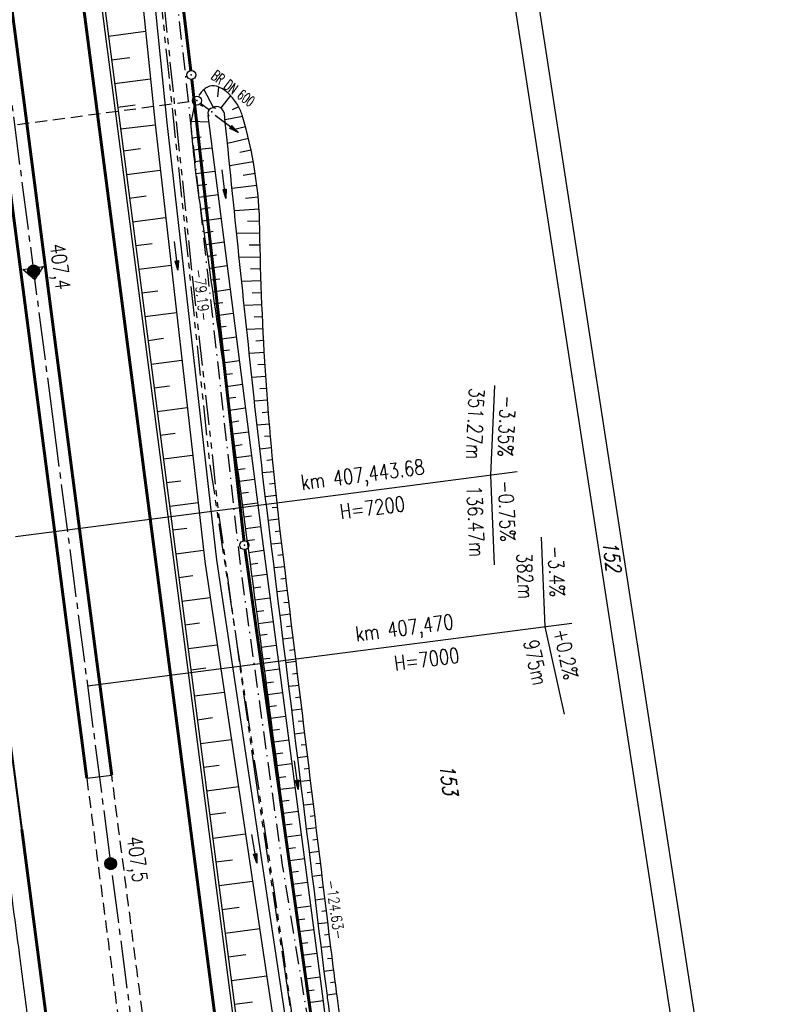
# Model space of a CAD drawing. Extents: x 446005 to 446745, y 447032 to 448234.
# Tile 116 of 127: x 446372 to 446497, y 447670 to 447835. Entities that reach past the tile are written whole.
import ezdxf
from ezdxf.enums import TextEntityAlignment as Align

# ---------------------------------------------------------------- set-up
doc = ezdxf.new("R2010")
doc.units = 0
doc.header["$LTSCALE"] = 2
doc.header["$MEASUREMENT"] = 0
for name, pattern in [('ACHSE', [5.5, 4, -0.5, 0.5, -0.5]), ('AUSGEZOGEN', [0]), ('BAB-FM2', [2.6, 1.5, -0.5, 0.1, -0.5]), ('EINAUSFÄDELUNG', [3.5, 2.5, -1]), ('GESTRICH-X2', [1.5, 1, -0.5]), ('PHANTOMX2', [5, 2.5, -0.5, 0.5, -0.5, 0.5, -0.5])]:
    doc.linetypes.add(name, pattern=pattern)
doc.layers.get('0').update_dxf_attribs({"linetype": 'AUSGEZOGEN'})
for name, color, linetype in [('200-ABSTAND', 8, 'AUSGEZOGEN'), ('200-FLSTNR', 8, 'AUSGEZOGEN'), ('200-GRENZL', 8, 'AUSGEZOGEN'), ('200-GRENZL-BAB', 7, 'AUSGEZOGEN'), ('200-GRENZP-BAB', 7, 'AUSGEZOGEN'), ('ACHSETOP', 250, 'ACHSE'), ('BAB_FM', 5, 'BAB-FM2'), ('BOESCHG', 250, 'AUSGEZOGEN'), ('DURCHL', 200, 'GESTRICH-X2'), ('EINAUSF', 250, 'EINAUSFÄDELUNG'), ('FBRTOP', 250, 'AUSGEZOGEN'), ('GRABEN', 250, 'AUSGEZOGEN'), ('HEKT_B', 250, 'CONTINUOUS'), ('KANAL', 7, 'GESTRICH-X2'), ('LAERMWAND', 1, 'AUSGEZOGEN'), ('Lichtwellenleiter COLT', 46, 'PHANTOMX2'), ('Lichtwellenleiter GLH', 46, 'PHANTOMX2'), ('MS-UEBERFAHRT', 250, 'GESTRICH-X2'), ('MULDE', 250, 'AUSGEZOGEN'), ('Netzknoten_PKT', 7, 'CONTINUOUS'), ('Netzknoten_SIGNATUR', 7, 'CONTINUOUS'), ('NZ', 250, 'AUSGEZOGEN'), ('PFEIL', 7, 'CONTINUOUS'), ('PFEILTOP', 200, 'AUSGEZOGEN'), ('SCHSYMBOL', 200, 'AUSGEZOGEN'), ('TEXTO', 4, 'CONTINUOUS')]:
    doc.layers.add(name, color=color, linetype=linetype)
doc.styles.add('ROMANS', font='romans.shx', dxfattribs={"width": 0.8})

# ---------------------------------------------------------------- blocks, each defined once
blk = doc.blocks.new('*X15')
at = {"color": 0}
for p, q in [((212.23, 257.39), (213.24, 258.4)), ((212.24, 257.33), (213.31, 258.4)), ((212.24, 257.47), (213.17, 258.4)), ((212.24, 257.26), (213.37, 258.39)), ((212.24, 257.55), (213.09, 258.39)), ((212.25, 257.2), (213.43, 258.38)), ((212.26, 257.63), (213, 258.37)), ((212.27, 257.14), (213.49, 258.37)), ((212.28, 257.09), (213.55, 258.35)), ((212.29, 257.73), (212.9, 258.35)), ((212.3, 257.04), (213.6, 258.33)), ((212.32, 256.99), (213.65, 258.31)), ((212.34, 257.86), (212.78, 258.29)), ((212.35, 256.94), (213.69, 258.29)), ((212.37, 256.9), (213.74, 258.26)), ((212.4, 256.85), (213.78, 258.24)), ((212.43, 256.81), (213.83, 258.21)), ((212.46, 256.77), (213.86, 258.18)), ((212.49, 256.73), (213.9, 258.14)), ((212.53, 256.7), (213.94, 258.11)), ((212.56, 256.66), (213.97, 258.07)), ((212.6, 256.63), (214.01, 258.03)), ((212.64, 256.6), (214.04, 257.99)), ((212.68, 256.57), (214.07, 257.95)), ((212.73, 256.54), (214.09, 257.91)), ((212.77, 256.52), (214.12, 257.86)), ((212.82, 256.49), (214.14, 257.82)), ((212.87, 256.47), (214.16, 257.77)), ((212.92, 256.45), (214.18, 257.72)), ((212.97, 256.44), (214.2, 257.66)), ((213.03, 256.42), (214.21, 257.6)), ((213.09, 256.41), (214.22, 257.54)), ((213.16, 256.41), (214.23, 257.48)), ((213.22, 256.4), (214.23, 257.41)), ((213.3, 256.41), (214.23, 257.34)), ((213.38, 256.41), (214.22, 257.26)), ((213.46, 256.43), (214.2, 257.17)), ((213.56, 256.46), (214.18, 257.07)), ((213.69, 256.51), (214.12, 256.95))]:
    blk.add_line(p, q, dxfattribs=at)
blk = doc.blocks.new('SRMAST2')
at = {"color": 0}
blk.add_circle((0, 0), 0.999, dxfattribs=at)
blk.add_point((0, 0), dxfattribs=at)
blk.add_blockref('*X15', (-213.23, -257.4))
blk = doc.blocks.new('GST')
at = {"color": 0}
blk.add_circle((0, 0), 0.75, dxfattribs=at)
blk.add_point((0, 0), dxfattribs=at)
blk = doc.blocks.new('10')
blk.add_blockref('GST', (0, 0))
blk = doc.blocks.new('40')
at = {"color": 0}
blk.add_arc((0.02, 0.31), 0.91, 192.5363, 347.4637, dxfattribs=at)
blk.add_point((0, 0), dxfattribs=at)
blk = doc.blocks.new('PFEIL2')
at = {"color": 0}
for p, q in [((0.88, 0), (-2.4, -0.01)), ((0.88, -0.27), (0.88, 0.28)), ((0.88, 0.28), (2.43, 0.01)), ((0.91, 0.27), (0.88, 0.26)), ((0.97, 0.26), (0.88, 0.25)), ((1.02, 0.25), (0.88, 0.23)), ((1.07, 0.24), (0.88, 0.21)), ((1.13, 0.23), (0.88, 0.19)), ((1.18, 0.22), (0.88, 0.17)), ((1.24, 0.21), (0.88, 0.15)), ((1.29, 0.21), (0.88, 0.14)), ((1.34, 0.2), (0.88, 0.12)), ((1.4, 0.19), (0.88, 0.1)), ((1.45, 0.18), (0.88, 0.08)), ((1.51, 0.17), (0.88, 0.06)), ((1.56, 0.16), (0.88, 0.04)), ((1.61, 0.15), (0.88, 0.02)), ((1.67, 0.14), (0.88, 0.01)), ((1.72, 0.13), (0.88, -0.01)), ((1.78, 0.12), (0.88, -0.03)), ((1.83, 0.11), (0.88, -0.05)), ((1.88, 0.1), (0.88, -0.07)), ((1.94, 0.09), (0.88, -0.09)), ((2.05, 0.08), (0.88, -0.12)), ((1.99, 0.08), (0.88, -0.11)), ((2.1, 0.07), (0.88, -0.14)), ((2.15, 0.06), (0.88, -0.16)), ((2.21, 0.05), (0.88, -0.18)), ((2.26, 0.04), (0.88, -0.2)), ((2.32, 0.03), (0.88, -0.22)), ((2.37, 0.02), (0.88, -0.23)), ((2.42, 0.01), (0.88, -0.25)), ((2.43, 0.01), (0.88, -0.27))]:
    blk.add_line(p, q, dxfattribs=at)
blk = doc.blocks.new('PKT')
at = {"color": 0}
blk.add_circle((0, 0), 0.15, dxfattribs=at)
blk.add_point((0, 0), dxfattribs=at)
blk = doc.blocks.new('Station_Netzknoten')
at = {"layer": 'Netzknoten_SIGNATUR'}
for p, q in [((-1.75, 0.5), (1.75, 0.5)), ((0, -1.5), (-1.75, 0.5)), ((0, -1.5), (1.75, 0.5))]:
    blk.add_line(p, q, dxfattribs=at)
blk.add_point((0, 0), dxfattribs=at)

msp = doc.modelspace()

# ---------------------------------------------------------------- linework, layer by layer
at = {"layer": '200-GRENZL'}
for p, q in [((446447.27, 447889.16), (446492.35, 447596.66)), ((446455.88, 447859.68), (446496.62, 447595.24))]:
    msp.add_line(p, q, dxfattribs=at)
at = {"layer": '200-GRENZL-BAB', "const_width": 0.5, "flags": 128}
for points in [[(446391.74, 447904.54), (446401.06, 447826.61)], [(446401.23, 447825.12), (446409.96, 447747.92)], [(446410.14, 447746.44), (446427.4, 447624.52)]]:
    msp.add_lwpolyline(points, dxfattribs=at)
at = {"layer": 'ACHSETOP'}
for p, q in [((446358.62, 447917), (446377.98, 447768.26)), ((446377.98, 447768.26), (446397.35, 447619.51))]:
    msp.add_line(p, q, dxfattribs=at)
at = {"layer": 'BAB_FM', "flags": 128}
msp.add_lwpolyline([(446383.77, 447958.62), (446385.86, 447941.75), (446389.54, 447914.56), (446389.95, 447908.97), (446392.25, 447892.16), (446398.27, 447842.52), (446403.84, 447792.82), (446409.4, 447743.12), (446416.36, 447693.61), (446424.5, 447644.24), (446432.04, 447585.73), (446432.75, 447580.78), (446436.14, 447555), (446440.74, 447518.29), (446539.32, 447547.54), (446549.93, 447509.46)], dxfattribs=at)
at = {"layer": 'BOESCHG'}
for p, q in [((446387.29, 447832.35), (446393.49, 447833.16)), ((446387.81, 447828.38), (446390.85, 447828.78)), ((446388.32, 447824.42), (446394.3, 447825.2)), ((446403.27, 447823.43), (446404.78, 447820.48)), ((446405.71, 447823.82), (446405.52, 447822.18)), ((446407.7, 447822.42), (446406.07, 447820.33)), ((446388.84, 447820.45), (446391.77, 447820.83)), ((446402.61, 447820.88), (446403.06, 447820.61)), ((446409.07, 447820.54), (446408, 447820.02)), ((446401.12, 447818.11), (446404.06, 447818.01)), ((446409.72, 447818.91), (446406.8, 447818.36)), ((446389.31, 447816.82), (446395.09, 447817.5)), ((446410.21, 447817.18), (446408.45, 447816.7)), ((446401.2, 447815.77), (446401.2, 447815.77)), ((446401.24, 447815.33), (446402.8, 447815.48)), ((446410.71, 447815.24), (446407.2, 447814.4)), ((446389.78, 447813.18), (446392.64, 447813.55)), ((446401.4, 447813.78), (446401.4, 447813.78)), ((446401.44, 447813.34), (446404.61, 447813.67)), ((446411.14, 447813.29), (446409.27, 447812.89)), ((446401.61, 447811.79), (446401.61, 447811.79)), ((446401.66, 447811.35), (446403.26, 447811.53)), ((446390.3, 447809.22), (446395.95, 447809.95)), ((446401.84, 447809.81), (446401.84, 447809.81)), ((446401.89, 447809.37), (446405.11, 447809.76)), ((446411.52, 447811.32), (446407.58, 447810.62)), ((446411.85, 447809.35), (446409.81, 447809.04)), ((446402.09, 447807.82), (446402.09, 447807.82)), ((446402.14, 447807.38), (446403.75, 447807.59)), ((446412.12, 447807.37), (446407.97, 447806.87)), ((446390.82, 447805.25), (446393.61, 447805.61)), ((446402.35, 447805.84), (446402.35, 447805.84)), ((446402.41, 447805.4), (446405.62, 447805.85)), ((446412.33, 447805.38), (446410.24, 447805.19)), ((446402.63, 447803.86), (446402.63, 447803.86)), ((446402.7, 447803.42), (446404.28, 447803.66)), ((446412.48, 447803.38), (446408.35, 447803.13)), ((446391.33, 447801.28), (446396.85, 447802)), ((446402.92, 447801.88), (446402.93, 447801.88)), ((446402.99, 447801.44), (446406.12, 447801.9)), ((446403.22, 447799.9), (446403.22, 447799.9)), ((446412.58, 447801.39), (446410.56, 447801.32)), ((446403.28, 447799.46), (446404.83, 447799.69)), ((446412.62, 447799.39), (446408.74, 447799.32)), ((446391.85, 447797.32), (446394.58, 447797.67)), ((446403.51, 447797.92), (446403.51, 447797.92)), ((446403.57, 447797.48), (446406.63, 447797.93)), ((446412.66, 447797.39), (446410.81, 447797.35)), ((446403.79, 447795.94), (446403.8, 447795.94)), ((446403.86, 447795.51), (446405.37, 447795.73)), ((446412.7, 447795.39), (446409.16, 447795.3)), ((446392.37, 447793.35), (446397.76, 447794.05)), ((446404.08, 447793.96), (446404.08, 447793.96)), ((446404.15, 447793.53), (446407.14, 447793.96)), ((446412.76, 447793.39), (446411.07, 447793.34)), ((446404.37, 447791.98), (446404.37, 447791.98)), ((446404.43, 447791.55), (446405.91, 447791.76)), ((446404.66, 447790.01), (446404.66, 447790.01)), ((446404.72, 447789.57), (446407.65, 447789.99)), ((446412.82, 447791.39), (446409.58, 447791.28)), ((446392.88, 447789.38), (446395.55, 447789.73)), ((446412.89, 447789.39), (446411.34, 447789.33)), ((446404.94, 447788.03), (446404.94, 447788.03)), ((446405, 447787.59), (446406.45, 447787.8)), ((446412.97, 447787.39), (446410.01, 447787.27)), ((446393.4, 447785.42), (446398.66, 447786.1)), ((446405.22, 447786.05), (446405.23, 447786.05)), ((446405.29, 447785.61), (446408.16, 447786.02)), ((446413.06, 447785.39), (446411.64, 447785.33)), ((446405.51, 447784.07), (446405.51, 447784.07)), ((446405.57, 447783.63), (446406.99, 447783.83)), ((446393.91, 447781.45), (446396.51, 447781.79)), ((446405.79, 447782.09), (446405.79, 447782.09)), ((446405.85, 447781.65), (446408.67, 447782.05)), ((446413.16, 447783.4), (446410.43, 447783.26)), ((446406.07, 447780.11), (446406.07, 447780.11)), ((446413.26, 447781.4), (446411.95, 447781.33)), ((446406.13, 447779.67), (446407.53, 447779.87)), ((446413.37, 447779.4), (446410.86, 447779.26)), ((446394.43, 447777.48), (446399.57, 447778.15)), ((446406.35, 447778.13), (446406.35, 447778.13)), ((446406.41, 447777.69), (446409.18, 447778.08)), ((446413.49, 447777.41), (446412.28, 447777.33)), ((446406.63, 447776.14), (446406.63, 447776.14)), ((446406.69, 447775.71), (446408.06, 447775.9)), ((446413.62, 447775.41), (446411.29, 447775.26)), ((446394.95, 447773.52), (446397.48, 447773.85)), ((446406.91, 447774.16), (446406.91, 447774.16)), ((446406.97, 447773.73), (446409.69, 447774.11)), ((446407.18, 447772.18), (446407.18, 447772.18)), ((446407.24, 447771.75), (446408.59, 447771.93)), ((446413.76, 447773.42), (446412.63, 447773.34)), ((446413.9, 447771.42), (446411.72, 447771.26)), ((446395.46, 447769.55), (446400.47, 447770.2)), ((446407.46, 447770.2), (446407.46, 447770.2)), ((446407.52, 447769.76), (446410.2, 447770.14)), ((446414.06, 447769.43), (446413, 447769.34)), ((446407.73, 447768.22), (446407.73, 447768.22)), ((446407.79, 447767.78), (446409.12, 447767.97)), ((446414.22, 447767.43), (446412.16, 447767.26)), ((446395.98, 447765.58), (446398.45, 447765.9)), ((446408, 447766.24), (446408.01, 447766.24)), ((446408.06, 447765.8), (446410.7, 447766.17)), ((446414.39, 447765.44), (446413.38, 447765.35)), ((446408.28, 447764.26), (446408.28, 447764.26)), ((446408.34, 447763.82), (446409.65, 447764)), ((446396.5, 447761.62), (446401.37, 447762.25)), ((446408.55, 447762.28), (446408.55, 447762.28)), ((446408.61, 447761.84), (446411.21, 447762.19)), ((446414.57, 447763.45), (446412.61, 447763.27)), ((446414.75, 447761.46), (446413.79, 447761.37)), ((446408.82, 447760.3), (446408.82, 447760.3)), ((446408.88, 447759.86), (446410.17, 447760.03)), ((446414.95, 447759.47), (446413.07, 447759.28)), ((446397.01, 447757.65), (446399.42, 447757.96)), ((446409.09, 447758.31), (446409.09, 447758.31)), ((446409.15, 447757.88), (446411.72, 447758.22)), ((446415.15, 447757.48), (446414.23, 447757.38)), ((446409.35, 447756.33), (446409.36, 447756.33)), ((446409.41, 447755.89), (446410.7, 447756.07)), ((446415.36, 447755.49), (446413.54, 447755.29)), ((446397.53, 447753.68), (446402.28, 447754.3)), ((446409.62, 447754.35), (446409.62, 447754.35)), ((446409.68, 447753.91), (446412.23, 447754.25)), ((446409.89, 447752.37), (446409.89, 447752.37)), ((446409.95, 447751.93), (446411.22, 447752.1)), ((446415.58, 447753.5), (446414.68, 447753.4)), ((446415.81, 447751.51), (446414.03, 447751.31)), ((446398.05, 447749.72), (446400.39, 447750.02)), ((446410.15, 447750.38), (446410.15, 447750.38)), ((446410.21, 447749.95), (446412.74, 447750.28)), ((446416.04, 447749.53), (446415.16, 447749.42)), ((446410.41, 447748.4), (446410.42, 447748.4)), ((446410.47, 447747.96), (446411.74, 447748.13)), ((446416.28, 447747.54), (446414.52, 447747.33)), ((446398.56, 447745.75), (446403.18, 447746.35)), ((446410.68, 447746.42), (446410.68, 447746.42)), ((446410.74, 447745.98), (446413.26, 447746.32)), ((446416.52, 447745.56), (446415.64, 447745.45)), ((446410.94, 447744.44), (446410.94, 447744.44)), ((446411, 447744), (446412.26, 447744.17)), ((446411.2, 447742.45), (446411.21, 447742.45)), ((446411.26, 447742.02), (446413.78, 447742.35)), ((446416.76, 447743.57), (446415.01, 447743.36)), ((446399.08, 447741.78), (446401.39, 447742.09)), ((446417, 447741.58), (446416.13, 447741.48)), ((446411.47, 447740.47), (446411.47, 447740.47)), ((446411.52, 447740.03), (446412.79, 447740.2)), ((446417.24, 447739.6), (446415.51, 447739.39)), ((446399.59, 447737.82), (446404.3, 447738.43)), ((446411.73, 447738.49), (446411.73, 447738.49)), ((446411.79, 447738.05), (446414.31, 447738.39)), ((446417.48, 447737.61), (446416.62, 447737.51)), ((446411.99, 447736.51), (446411.99, 447736.51)), ((446412.05, 447736.07), (446413.31, 447736.24)), ((446417.72, 447735.63), (446416, 447735.42)), ((446400.11, 447733.85), (446402.5, 447734.16)), ((446412.26, 447734.52), (446412.26, 447734.52)), ((446412.31, 447734.09), (446414.83, 447734.42)), ((446412.52, 447732.54), (446412.52, 447732.54)), ((446417.96, 447733.64), (446417.1, 447733.54)), ((446412.58, 447732.1), (446413.84, 447732.27)), ((446418.2, 447731.66), (446416.49, 447731.45)), ((446400.63, 447729.88), (446405.49, 447730.52)), ((446412.78, 447730.56), (446412.78, 447730.56)), ((446412.84, 447730.12), (446415.36, 447730.45)), ((446418.44, 447729.67), (446417.59, 447729.57)), ((446413.04, 447728.58), (446413.05, 447728.58)), ((446413.1, 447728.14), (446414.36, 447728.3)), ((446418.68, 447727.69), (446416.99, 447727.48)), ((446401.1, 447726.32), (446403.57, 447726.65)), ((446413.31, 447726.59), (446413.31, 447726.59)), ((446413.37, 447726.16), (446415.88, 447726.49)), ((446413.57, 447724.61), (446413.57, 447724.61)), ((446413.63, 447724.17), (446414.88, 447724.34)), ((446418.92, 447725.7), (446418.08, 447725.6)), ((446401.66, 447721.95), (446406.67, 447722.6)), ((446413.83, 447722.63), (446413.83, 447722.63)), ((446413.89, 447722.19), (446416.4, 447722.52)), ((446419.17, 447723.72), (446417.48, 447723.51)), ((446419.41, 447721.73), (446418.57, 447721.63)), ((446414.1, 447720.65), (446414.1, 447720.65)), ((446414.15, 447720.21), (446415.41, 447720.37)), ((446419.65, 447719.74), (446417.97, 447719.54)), ((446402.18, 447717.98), (446404.72, 447718.32)), ((446414.36, 447718.66), (446414.36, 447718.66)), ((446414.42, 447718.22), (446416.93, 447718.56)), ((446419.89, 447717.76), (446419.05, 447717.66)), ((446414.62, 447716.68), (446414.62, 447716.68)), ((446414.68, 447716.24), (446415.93, 447716.41)), ((446402.69, 447714.02), (446407.85, 447714.69)), ((446414.88, 447714.7), (446414.89, 447714.7)), ((446414.94, 447714.26), (446417.45, 447714.59)), ((446420.13, 447715.77), (446418.47, 447715.57)), ((446415.15, 447712.71), (446415.15, 447712.71)), ((446420.37, 447713.79), (446419.54, 447713.69)), ((446415.2, 447712.28), (446416.46, 447712.44)), ((446420.61, 447711.8), (446418.96, 447711.6)), ((446403.21, 447710.05), (446405.83, 447710.39)), ((446415.41, 447710.73), (446415.41, 447710.73)), ((446415.47, 447710.29), (446417.97, 447710.63)), ((446420.85, 447709.82), (446420.03, 447709.72)), ((446415.67, 447708.75), (446415.67, 447708.75)), ((446415.73, 447708.31), (446416.98, 447708.48)), ((446421.09, 447707.83), (446419.45, 447707.63)), ((446403.72, 447706.09), (446409.04, 447706.78)), ((446415.93, 447706.77), (446415.94, 447706.77)), ((446415.99, 447706.33), (446418.5, 447706.66)), ((446416.2, 447704.78), (446416.2, 447704.78)), ((446416.26, 447704.35), (446417.51, 447704.51)), ((446421.33, 447705.85), (446420.52, 447705.75)), ((446416.46, 447702.8), (446416.46, 447702.8)), ((446416.52, 447702.36), (446419.02, 447702.69)), ((446421.58, 447703.86), (446419.95, 447703.66)), ((446404.24, 447702.12), (446406.93, 447702.47)), ((446421.82, 447701.88), (446421.01, 447701.78)), ((446416.72, 447700.82), (446416.72, 447700.82)), ((446416.78, 447700.38), (446418.03, 447700.55)), ((446422.06, 447699.89), (446420.44, 447699.69)), ((446404.76, 447698.15), (446410.22, 447698.86)), ((446416.98, 447698.84), (446416.99, 447698.84)), ((446417.04, 447698.4), (446419.55, 447698.73)), ((446422.3, 447697.91), (446421.49, 447697.81)), ((446417.25, 447696.85), (446417.25, 447696.85)), ((446417.31, 447696.41), (446418.56, 447696.58)), ((446405.27, 447694.19), (446408.04, 447694.55)), ((446417.51, 447694.87), (446417.51, 447694.87)), ((446417.57, 447694.43), (446420.07, 447694.76)), ((446422.54, 447695.92), (446420.93, 447695.72)), ((446417.77, 447692.89), (446417.77, 447692.89)), ((446422.79, 447693.93), (446421.98, 447693.84)), ((446417.83, 447692.45), (446419.08, 447692.62)), ((446423.03, 447691.95), (446421.43, 447691.75)), ((446405.79, 447690.22), (446411.4, 447690.95)), ((446418.03, 447690.9), (446418.04, 447690.91)), ((446418.09, 447690.47), (446420.59, 447690.8)), ((446423.27, 447689.96), (446422.47, 447689.87)), ((446418.3, 447688.92), (446418.3, 447688.92)), ((446418.36, 447688.48), (446419.6, 447688.65)), ((446423.51, 447687.98), (446421.92, 447687.78)), ((446406.31, 447686.25), (446409.15, 447686.62)), ((446418.56, 447686.94), (446418.56, 447686.94)), ((446418.62, 447686.5), (446421.12, 447686.83)), ((446418.82, 447684.96), (446418.82, 447684.96)), ((446418.88, 447684.52), (446420.13, 447684.68)), ((446423.75, 447685.99), (446422.96, 447685.9)), ((446406.82, 447682.29), (446412.59, 447683.04)), ((446419.08, 447682.97), (446419.09, 447682.97)), ((446424, 447684.01), (446422.41, 447683.81)), ((446419.14, 447682.54), (446421.64, 447682.87)), ((446424.24, 447682.02), (446423.45, 447681.93)), ((446419.35, 447680.99), (446419.35, 447680.99)), ((446419.41, 447680.55), (446420.65, 447680.72)), ((446424.48, 447680.04), (446422.91, 447679.85)), ((446407.34, 447678.32), (446410.26, 447678.7)), ((446419.61, 447679.01), (446419.61, 447679.01)), ((446419.67, 447678.57), (446422.16, 447678.9)), ((446424.73, 447678.05), (446423.94, 447677.95)), ((446419.88, 447677.03), (446419.88, 447677.03)), ((446419.93, 447676.59), (446421.18, 447676.75)), ((446407.86, 447674.35), (446413.77, 447675.12)), ((446420.14, 447675.04), (446420.14, 447675.04)), ((446420.2, 447674.61), (446422.69, 447674.94)), ((446424.98, 447676.07), (446423.4, 447675.87)), ((446420.4, 447673.06), (446420.41, 447673.06)), ((446425.23, 447674.08), (446424.44, 447673.98)), ((446420.46, 447672.62), (446421.71, 447672.79)), ((446425.49, 447672.1), (446423.9, 447671.89)), ((446408.37, 447670.39), (446411.37, 447670.78)), ((446420.67, 447671.08), (446420.67, 447671.08)), ((446420.73, 447670.64), (446423.21, 447670.97))]:
    msp.add_line(p, q, dxfattribs=at)
for points in [[(446375.98, 447919.26), (446389.36, 447816.49)], [(446389.36, 447816.49), (446395.34, 447770.52), (446414.7, 447621.77), (446416.63, 447606.92)]]:
    msp.add_lwpolyline(points, dxfattribs=at)
for points in [[(446409.66, 447819.1, 0.064484), (446408.86, 447820.89, 0.057112), (446407.5, 447822.62, 0.120602), (446405.36, 447823.95, 0.20482), (446403.84, 447823.81, 0.129949), (446402.54, 447822.59, 0.005807), (446402.44, 447822.43, 0.015629)], [(446401.66, 447820.65, 0.018372), (446401.5, 447820.07, 0.015629), (446401.08, 447817.89, 0.061742), (446401.06, 447817.32, 0.014988)], [(446449.46, 447592.31, 0.009112), (446448.91, 447592.69, 0.005372), (446447.97, 447593.31, 0.01211), (446446.47, 447594.23, -0.008803), (446444.4, 447595.48, -0.015455), (446441.81, 447597.22, -0.012986), (446438.84, 447599.46, -0.018582), (446437.15, 447600.91, -0.046434), (446436.56, 447601.57, -0.014368), (446436.46, 447601.71, -0.004485), (446436.18, 447602.15, -0.039906), (446434.92, 447604.54, -0.045208), (446434.19, 447606.82, -0.042648), (446433.42, 447612.43, 0.021066), (446432.34, 447623.83, 0.002929), (446428.61, 447649.97, -0.003578), (446425.59, 447671.38, -0.002933), (446424.5, 447679.88, -0.000358), (446416.04, 447749.53, -0.026171), (446412.61, 447800.1, 0.069257), (446409.66, 447819.1, 0.064484)], [(446401.06, 447817.32, 0.014988), (446402.68, 447803.54, -0.00374), (446410.41, 447748.47, -0.000088), (446418.59, 447686.7, 0.00035), (446420.66, 447671.16, 0.00125), (446422.82, 447655.32, 0.000601)]]:
    msp.add_lwpolyline(points, format="xyb", dxfattribs=at)
at = {"layer": 'DURCHL'}
for p, q in [((446211.47, 447796.19), (446401.34, 447821.47)), ((446402.69, 447821.12), (446404, 447820.12))]:
    msp.add_line(p, q, dxfattribs=at)
at = {"layer": 'EINAUSF', "const_width": 0.35, "flags": 128}
msp.add_lwpolyline([(446343.06, 447928.09), (446344.74, 447915.19), (446364.1, 447766.45), (446372.8, 447699.6)], dxfattribs=at)
at = {"layer": 'FBRTOP'}
msp.add_line((446383.66, 447708.18), (446387.84, 447708.71), dxfattribs=at)
msp.add_lwpolyline([(446350.18, 447841.17, -0.000213), (446352.03, 447827.13, -0.000279), (446353.43, 447816.42, -0.000257), (446355.04, 447804.09, 0.000283), (446356.64, 447791.76, 0.000242), (446358.6, 447776.82, -0.000373), (446359.86, 447767.13, -0.000095), (446361.47, 447754.78, 0.000045), (446363.07, 447742.43, 0.000027), (446363.33, 447740.45, 0.000002), (446366.28, 447717.76, 0.000326), (446367.08, 447711.58, 0.000911), (446367.38, 447709.37, 0.019219), (446367.58, 447708.2, 0.009578), (446368.13, 447705.87, 0.013793), (446368.65, 447704.03, -0.014095), (446369.17, 447702.22, -0.006356), (446369.52, 447700.74, -0.015729), (446369.64, 447700.14, -0.015116), (446369.9, 447698.12, 0.00689), (446370.41, 447693.68, 0.001843), (446372.34, 447678.98, -0.00263), (446373.67, 447668.68, -0.000819)], format="xyb", dxfattribs=at)
at = {"layer": 'FBRTOP', "const_width": 0.5}
for points in [[(446348.62, 448102.32, -0.000001), (446349.92, 448092.35, 0.000004), (446356.37, 448042.76), (446372.5, 447918.81), (446391.87, 447770.06), (446411.23, 447621.32), (446414.76, 447594.19, -0.000002)], [(446372.8, 447699.6), (446383.46, 447617.7), (446401.53, 447478.89, -0.000003)]]:
    msp.add_lwpolyline(points, format="xyb", dxfattribs=at)
at = {"layer": 'FBRTOP', "const_width": 0.5, "flags": 128}
for points in [[(446358.17, 447936.78, 0.000131), (446359.91, 447923.07, 0.000488), (446360.39, 447919.4, 0.000002), (446366.51, 447872.11, 0.000234), (446366.57, 447871.63, 0.000445), (446369.86, 447846.55, -0.000506), (446372.76, 447824.47, -0.00036), (446375.95, 447799.84, 0.000383), (446378.95, 447776.7, 0.000085), (446378.99, 447776.39, 0.000001), (446385.35, 447727.63, 0.000186), (446385.9, 447723.5, 0.000052), (446387.84, 447708.71)], [(446353.94, 447936.17, 0.000064), (446357.64, 447907.73, 0.000136), (446359.4, 447894.29), (446365.54, 447847.44, -0.000266), (446368.64, 447823.59, 0.000191), (446371.74, 447799.73), (446378.06, 447751.26, -0.000076), (446379.85, 447737.47, -0.000036), (446383.66, 447708.18)]]:
    msp.add_lwpolyline(points, format="xyb", dxfattribs=at)
at = {"layer": 'FBRTOP'}
for points in [[(446375.48, 447919.2), (446388.86, 447816.42)], [(446388.86, 447816.42), (446394.84, 447770.45), (446414.2, 447621.71), (446416.14, 447606.86)]]:
    msp.add_lwpolyline(points, dxfattribs=at)
at = {"layer": 'GRABEN'}
msp.add_lwpolyline([(446403.92, 447819.08), (446412.89, 447749.11), (446423.17, 447671.26), (446429.2, 447622.66), (446431.33, 447607.07)], dxfattribs=at)
msp.add_lwpolyline([(446449.97, 447589.66, -0.005549), (446445.93, 447592.27, -0.007884), (446442.51, 447594.61, -0.00449), (446435.62, 447599.58, -0.033903), (446434.76, 447600.31, -0.115719), (446433.49, 447602.3, -0.050941), (446432.23, 447607.47, -0.000975), (446431.06, 447616.15, -0.00125), (446430.17, 447622.91, -0.00007), (446425.87, 447656.43, -0.000156), (446423.96, 447671.41, -0.000758), (446423.75, 447673.04, -0.000016), (446414.28, 447749.27, -0.003986), (446411.65, 447771.85, -0.001895), (446406.69, 447819.41)], format="xyb", dxfattribs=at)
msp.add_arc((446405.32, 447819.15), 1.4, 10.425, 114.2895, dxfattribs=at)
at = {"layer": 'KANAL'}
for p, q in [((446211.47, 447796.19), (446401.34, 447821.47)), ((446402.69, 447821.12), (446404, 447820.12))]:
    msp.add_line(p, q, dxfattribs=at)
at = {"layer": 'LAERMWAND'}
msp.add_lwpolyline([(446254.58, 447970.34, -0.000001), (446246.41, 447966.17, -0.000041)], format="xyb", dxfattribs=at)
at = {"layer": 'Lichtwellenleiter COLT', "flags": 128}
msp.add_lwpolyline([(446368.65, 448155.34), (446377.61, 448140.18), (446398.43, 448113.6), (446400.89, 448097.8), (446372.84, 448073.34), (446369.14, 448062.94), (446372.99, 448023.38), (446380.55, 447954.75), (446383.26, 447931.41), (446395.31, 447845.36), (446404.08, 447761.89), (446416.51, 447679.1), (446425.16, 447616.16), (446430.21, 447593.35), (446437.67, 447574.43), (446439.11, 447540.19), (446440.4, 447522.79), (446443.96, 447516.55), (446451.82, 447515.38), (446478.52, 447525.42), (446509.42, 447535.84), (446514.34, 447538.91), (446521.43, 447546.89), (446525.73, 447549.86), (446529.77, 447550.31), (446533.92, 447541.93), (446545.62, 447492.91), (446547.38, 447486.42), (446549.18, 447473.03), (446554.76, 447437.82), (446548.85, 447392.38), (446537.49, 447375.41), (446533.57, 447369.68)], dxfattribs=at)
at = {"layer": 'Lichtwellenleiter GLH'}
for p, q in [((446395.51, 447847.9), (446401.31, 447792.17)), ((446401.31, 447792.17), (446405.71, 447752.48)), ((446405.71, 447752.48), (446411.77, 447708.91)), ((446411.77, 447708.91), (446416.91, 447675.05)), ((446416.91, 447675.05), (446421.3, 447643.87))]:
    msp.add_line(p, q, dxfattribs=at)
at = {"layer": 'MS-UEBERFAHRT', "flags": 128}
for points in [[(446383.66, 447708.18, -0.000082), (446386.93, 447683.26, -0.00019), (446388.33, 447672.54), (446394.49, 447625.19, 0.000096), (446395.63, 447616.45, -0.000022), (446400.58, 447578.54, -0.001305), (446400.64, 447578.05, -0.000133), (446401.23, 447573.28)], [(446405.43, 447573.76, -0.000133), (446404.75, 447578.73, -0.001255), (446404.68, 447579.26, -0.00001), (446399.77, 447616.98, 0.000043), (446398.6, 447625.87), (446392.42, 447673.26, -0.000379), (446391.04, 447683.88, -0.000162), (446387.84, 447708.71)]]:
    msp.add_lwpolyline(points, format="xyb", dxfattribs=at)
at = {"layer": 'MULDE', "flags": 128}
for points in [[(446386.29, 447893.09), (446391.66, 447851.2), (446395.08, 447817.6), (446403.4, 447744.47), (446414.3, 447671.55), (446421.82, 447622.19), (446427.22, 447582.67)], [(446388.27, 447893.35), (446393.64, 447851.43), (446397.07, 447817.82), (446405.38, 447744.74), (446416.28, 447671.85), (446423.8, 447622.48), (446429.15, 447583.31)]]:
    msp.add_lwpolyline(points, dxfattribs=at)
at = {"layer": 'NZ'}
for p, q in [((446451.87, 447773.88), (446451.18, 447758.9)), ((446416.74, 447754.44), (446455.67, 447759.48)), ((446451.18, 447758.9), (446451.81, 447743.91)), ((446371.73, 447748.61), (446416.74, 447754.44)), ((446459.67, 447748.53), (446460.29, 447733.54)), ((446421.69, 447728.54), (446464.78, 447734.12)), ((446460.29, 447733.54), (446463.5, 447718.89)), ((446383.79, 447723.63), (446421.69, 447728.54))]:
    msp.add_line(p, q, dxfattribs=at)

# ---------------------------------------------------------------- block references
at = {"layer": '200-GRENZP-BAB', "rotation": 277.4472801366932}
for p in [(446401.15, 447825.87), (446410.04, 447747.18)]:
    msp.add_blockref('GST', p, dxfattribs=at)
at = {"layer": 'HEKT_B'}
for p in [(446374.76, 447793.05), (446387.66, 447693.89)]:
    msp.add_blockref('SRMAST2', p, dxfattribs=at)
at = {"layer": 'Netzknoten_PKT'}
msp.add_blockref('PKT', (446374.76, 447793.06), dxfattribs=at)
at = {"layer": 'Netzknoten_SIGNATUR', "rotation": 8.200787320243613}
msp.add_blockref('Station_Netzknoten', (446374.76, 447793.06), dxfattribs=at)
at = {"layer": 'PFEIL', "rotation": 323.2648000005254}
msp.add_blockref('PFEIL2', (446407.07, 447817.66), dxfattribs=at)
at = {"layer": 'PFEILTOP'}
for p, rotation in [((446406.62, 447807.59), 276.6554524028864), ((446398.63, 447795.63), 276.6359191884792), ((446418.73, 447708.7), 277.3228155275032), ((446411.68, 447696.39), 279.9311073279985)]:
    msp.add_blockref('PFEIL2', p, dxfattribs=dict(at, rotation=rotation))
at = {"layer": 'SCHSYMBOL'}
for name, p, rotation in [('10', (446402.09, 447821.56), 277.4164), ('40', (446404.61, 447819.68), 227.1082146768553)]:
    msp.add_blockref(name, p, dxfattribs=dict(at, rotation=rotation))

# ---------------------------------------------------------------- texts
at = {"layer": '200-ABSTAND', "char_height": 1.8, "attachment_point": 5, "style": 'ROMANS'}
for s, insert, rotation in [('-79.19-', (446402.91, 447789.04), 276.4459), ('-124.63-', (446425.25, 447686.2), 278.0578)]:
    msp.add_mtext(s, dxfattribs=dict(at, insert=insert, rotation=rotation))
at = {"layer": '200-FLSTNR', "style": 'ROMANS', "oblique": 15, "width": 0.8}
for s, p in [('152', (446469.94, 447747.78)), ('153', (446442.64, 447710.41))]:
    msp.add_text(s, height=2.5, rotation=277.4473, dxfattribs=at).set_placement(p)
at = {"layer": 'HEKT_B', "style": 'ROMANS', "width": 0.8}
for s, p in [('407,4', (446377.5, 447797.44)), ('407,5', (446390.41, 447698.28))]:
    msp.add_text(s, height=2.5, rotation=277.4164, dxfattribs=at).set_placement(p)
at = {"layer": 'NZ', "style": 'ROMANS', "width": 0.8}
for s, rotation, p in [('351.27m', 267.3785, (446447.66, 447773.55)), ('-3.35%', 267.3785, (446452.88, 447772.3)), ('km 407,443.68', 7.3785, (446419.63, 447756.41)), ('-0.75%', 272.3785, (446452.45, 447757.99)), ('136.47m', 272.3785, (446447.22, 447757.08)), ('H=7200', 7.3785, (446426.15, 447751.52)), ('382m', 272.3785, (446455.58, 447745.81)), ('-3.4%', 272.3785, (446460.81, 447747.04)), ('km 407,470', 7.3785, (446428.74, 447731.05)), ('+0.2%', 282.3785, (446461.7, 447732.87)), ('975m', 282.3785, (446456.7, 447731.06)), ('H=7000', 7.3785, (446435.25, 447726.16))]:
    msp.add_text(s, height=2.5, rotation=rotation, dxfattribs=at).set_placement(p)
at = {"layer": 'TEXTO', "style": 'ROMANS', "width": 0.6}
msp.add_text('BR DN 600', height=1.8, rotation=323.2648, dxfattribs=at).set_placement((446407.6, 447822.89), align=Align.CENTER)

doc.saveas('drawing.dxf')
